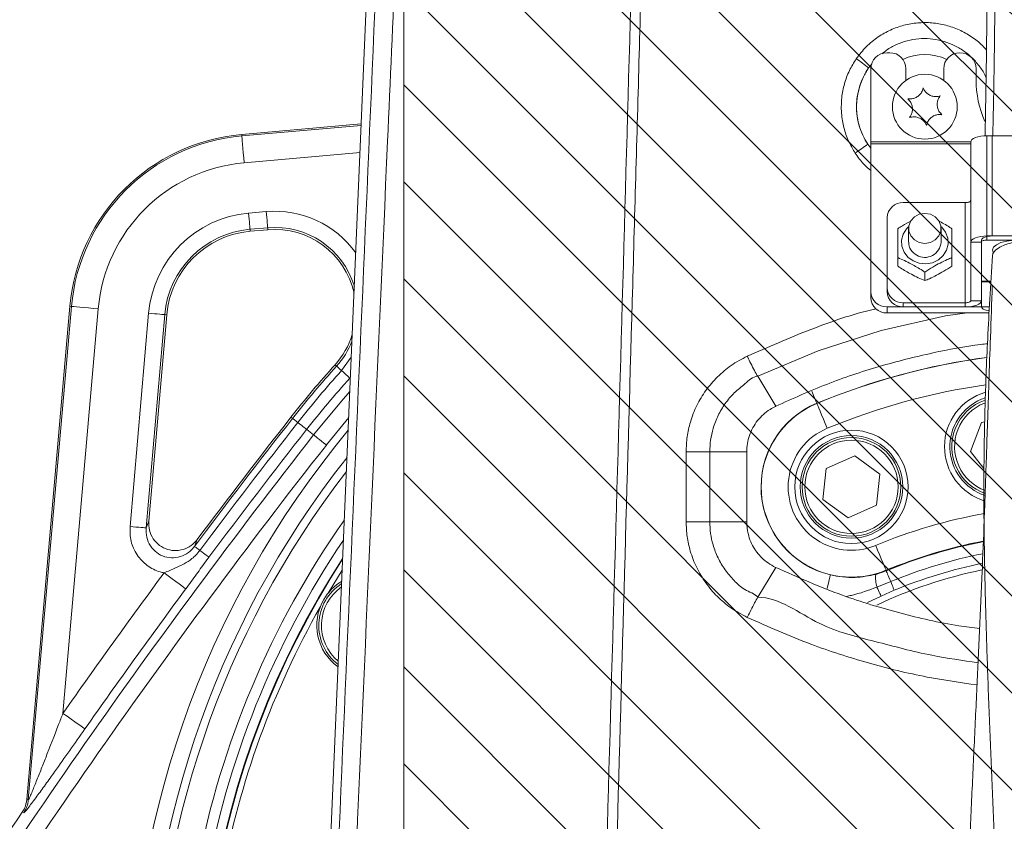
# Model space of a CAD drawing. Header units: millimetres. Extents: x 0 to 8410, y 0 to 5940.
# Tile 155 of 179: x 6741 to 6923, y 3218 to 3366. Entities that reach past the tile are written whole.
import ezdxf

# ---------------------------------------------------------------- set-up
doc = ezdxf.new("R2010")
doc.units = ezdxf.units.MM
doc.header["$LTSCALE"] = 10
doc.styles.add('SLDTEXTSTYLE0', font='TXT', dxfattribs={"width": 0.605})
doc.dimstyles.new('SLDDIMSTYLE0', dxfattribs={"dimtxt": 50, "dimasz": 50, "dimexe": 0, "dimexo": 0.0625, "dimgap": 12.5, "dimtad": 1, "dimtoh": 1, "dimdec": 1, "dimrnd": 1e-09, "dimzin": 12, "dimdsep": 46, "dimtxsty": 'SLDTEXTSTYLE0', "dimsah": 1, "dimcen": 0.09, "dimadec": 0, "dimazin": 0, "dimtfac": 1, "dimtofl": 0, "dimtmove": 0, "dimatfit": 3, "dimfxl": 0, "dimfrac": 2, "dimtolj": 1, "dimtzin": 12, "dimarcsym": 0})

# ---------------------------------------------------------------- blocks, each defined once
blk = doc.blocks.new('*D19')
at = {"color": 7, "linetype": 'Continuous', "lineweight": 0}
for q in [(6580.75, 3207.59), (7061.73, 3207.59)]:
    blk.add_line((6811.73, 3207.59), q, dxfattribs=at)
for points in [[(6811.73, 3207.59), (6861.73, 3200.09), (6861.73, 3215.09)], [(7061.73, 3207.59), (7011.73, 3215.09), (7011.73, 3200.09)]]:
    blk.add_solid(points, dxfattribs=at)
at = {"color": 7, "linetype": 'Continuous', "lineweight": 0, "insert": (6596.63, 3272.05), "char_height": 50, "attachment_point": 1, "style": 'SLDTEXTSTYLE0'}
blk.add_mtext('250', dxfattribs=at)

msp = doc.modelspace()

# ---------------------------------------------------------------- hatches: boundary and pattern name
at = {"linetype": 'Continuous'}
h = msp.add_hatch(dxfattribs=at)
h.set_pattern_fill('ANSI31', color=8, scale=4, angle=90, style=0)
h.paths.add_polyline_path([(6811.73, 4077.87), (6811.73, 3177.87), (7061.73, 3177.87), (7061.73, 4077.87)], flags=0)

# ---------------------------------------------------------------- linework, layer by layer
at = {"color": 7, "linetype": 'Continuous', "lineweight": 0}
for p, q in [((6811.73, 4077.87), (6811.73, 3177.87)), ((6809.45, 3477.87), (6796.86, 3183.86)), ((6901.73, 3359.87), (6901.23, 3359.87)), ((6898.23, 3356.87), (6898.23, 3343.35)), ((6904.73, 3354.74), (6904.73, 3356.87)), ((6911.73, 3356.87), (6911.73, 3354.74)), ((6917.73, 3354.87), (6917.73, 3356.87)), ((6803.83, 3346.68), (6781.68, 3344.74)), ((6953.73, 3344.48), (6919.73, 3344.48)), ((6920.73, 3344.48), (6952.73, 3344.48)), ((6898.23, 3343.35), (6898.23, 3342.98)), ((6898.23, 3342.98), (6898.23, 3315.61)), ((6916.73, 3324.81), (6916.73, 3343.36)), ((6915.73, 3332.12), (6904.23, 3332.12)), ((6901.23, 3316.36), (6901.23, 3329.34)), ((6786.53, 3327.09), (6783.25, 3326.81)), ((6905.23, 3327.34), (6905.23, 3324.79)), ((6911.23, 3324.79), (6911.23, 3327.34)), ((6918.73, 3317.55), (6918.73, 3325.19)), ((6953.73, 3325.94), (6919.73, 3325.94)), ((6953.73, 3325.19), (6919.73, 3325.19)), ((6920.73, 3325.94), (6952.73, 3325.94)), ((6916.73, 3324.81), (6916.73, 3313.95)), ((6918.73, 3324.81), (6918.73, 3313.95)), ((6903.23, 3321.93), (6903.23, 3320.35)), ((6913.23, 3321.93), (6913.23, 3320.35)), ((6908.23, 3319.25), (6908.23, 3317.68)), ((6901.23, 3315.61), (6901.23, 3316.36)), ((6918.73, 3317.55), (6920.46, 3317.55)), ((6918.73, 3312.82), (6918.73, 3317.47)), ((6918.73, 3317.47), (6920.45, 3317.47)), ((6898.23, 3315.61), (6898.23, 3314.48)), ((6749.87, 3312.92), (6741.88, 3221.63)), ((6901.23, 3312.82), (6920.19, 3312.82)), ((6915.73, 3313.57), (6904.23, 3313.57)), ((6915.73, 3312.82), (6904.23, 3312.82)), ((6767.8, 3311.35), (6764.46, 3273.17)), ((6901.23, 3311.7), (6920.13, 3311.7)), ((6877.27, 3299.96), (6880.63, 3294.43)), ((6877.27, 3299.96), (6877.27, 3299.96)), ((6880.58, 3294.4), (6880.63, 3294.43)), ((6916.67, 3286.05), (6918.76, 3291.43)), ((6918.76, 3291.43), (6919.32, 3291.52)), ((6889.98, 3282.91), (6895.27, 3285.24)), ((6895.27, 3285.24), (6899.92, 3281.82)), ((6919.19, 3282.91), (6916.67, 3286.05)), ((6889.36, 3277.17), (6889.98, 3282.91)), ((6899.92, 3281.82), (6899.3, 3276.09)), ((6918.7, 3278.17), (6919.37, 3277.92)), ((6894.01, 3273.76), (6889.36, 3277.17)), ((6899.3, 3276.09), (6894.01, 3273.76)), ((6800.3, 3264.1), (6797.67, 3259.79)), ((6877.29, 3259.06), (6880.63, 3264.57)), ((6880.63, 3264.57), (6880.58, 3264.59)), ((6877.29, 3259.06), (6877.29, 3259.06))]:
    msp.add_line(p, q, dxfattribs=at)
at = {"color": 8, "linetype": 'Continuous', "lineweight": 0}
for p, q in [((6898.4, 3357.73), (6897.82, 3357.05)), ((6781.71, 3344.46), (6803.82, 3346.4)), ((6781.71, 3344.46), (6781.68, 3344.74)), ((6919.73, 3325.94), (6919.73, 3344.48)), ((6920.73, 3344.48), (6920.73, 3325.94)), ((6897.65, 3342.94), (6898.23, 3342.2)), ((6916.73, 3343.35), (6898.23, 3343.35)), ((6916.73, 3342.98), (6898.23, 3342.98)), ((6803.61, 3341.37), (6782.14, 3339.49)), ((6915.73, 3313.57), (6915.73, 3332.12)), ((6782.96, 3330.16), (6786.24, 3330.45)), ((6786.5, 3327.47), (6783.22, 3327.18)), ((6783.22, 3327.18), (6783.25, 3326.81)), ((6786.5, 3327.47), (6786.53, 3327.09)), ((6919.73, 3325.94), (6919.73, 3325.19)), ((6918.73, 3324.81), (6916.73, 3324.81)), ((6742.15, 3221.54), (6750.14, 3312.9)), ((6755.12, 3312.46), (6748.56, 3237.57)), ((6750.14, 3312.9), (6749.87, 3312.92)), ((6901.23, 3312.82), (6901.23, 3311.7)), ((6904.23, 3313.57), (6904.23, 3312.82)), ((6915.73, 3312.82), (6915.73, 3313.57)), ((6916.73, 3313.95), (6918.73, 3313.95)), ((6760.99, 3272.16), (6764.44, 3311.65)), ((6767.43, 3311.39), (6763.97, 3271.9)), ((6767.43, 3311.39), (6767.8, 3311.35)), ((6800.18, 3301.02), (6801.98, 3303.48)), ((6799.26, 3301.85), (6798.98, 3302.1)), ((6888.24, 3294.95), (6888.23, 3294.97)), ((6791.11, 3292.17), (6790.81, 3292.4)), ((6801.51, 3292.33), (6797.37, 3287.25)), ((6793.72, 3290.12), (6795.01, 3289.1)), ((6868.4, 3285.99), (6875.24, 3285.97)), ((6763.97, 3271.9), (6764.46, 3273.17)), ((6868.4, 3273.04), (6875.24, 3273.02)), ((6773.43, 3269.74), (6772.94, 3268.47)), ((6899.15, 3263.29), (6901.08, 3263.95)), ((6901.04, 3264.05), (6901.08, 3263.95)), ((6901.91, 3261.95), (6899.37, 3260.95)), ((6902.57, 3260.35), (6900.12, 3259.29)), ((6900.12, 3259.29), (6897.6, 3258.11)), ((6741.88, 3221.63), (6742.15, 3221.54)), ((6741.3, 3219.16), (6741.03, 3219.26))]:
    msp.add_line(p, q, dxfattribs=at)
at = {"color": 8, "linetype": 'Continuous', "lineweight": 0, "flags": 128}
for points in [[(6781.71, 3344.46), (6781.72, 3344.32), (6781.75, 3344.01), (6781.79, 3343.54), (6781.84, 3342.92), (6781.91, 3342.17), (6781.98, 3341.33), (6782.06, 3340.43), (6782.14, 3339.49)], [(6782.96, 3330.16), (6783.01, 3329.6), (6783.06, 3329.06), (6783.1, 3328.55), (6783.14, 3328.11), (6783.17, 3327.74), (6783.2, 3327.45), (6783.21, 3327.26), (6783.22, 3327.18)], [(6786.24, 3330.45), (6786.29, 3329.89), (6786.34, 3329.34), (6786.38, 3328.84), (6786.42, 3328.39), (6786.45, 3328.02), (6786.48, 3327.74), (6786.49, 3327.55), (6786.5, 3327.47)], [(6911.21, 3327.71), (6911.37, 3327.56), (6912.08, 3326.63), (6912.49, 3325.55), (6912.54, 3324.41), (6912.25, 3323.3), (6911.64, 3322.31), (6910.75, 3321.52), (6909.65, 3321), (6908.44, 3320.78), (6907.21, 3320.89), (6906.07, 3321.32), (6905.1, 3322.02), (6904.39, 3322.95), (6903.98, 3324.03), (6903.92, 3325.18), (6904.21, 3326.29), (6904.83, 3327.28), (6905.26, 3327.71)], [(6750.14, 3312.9), (6750.28, 3312.89), (6750.59, 3312.86), (6751.07, 3312.82), (6751.69, 3312.76), (6752.43, 3312.7), (6753.27, 3312.62), (6754.18, 3312.54), (6755.12, 3312.46)], [(6767.43, 3311.39), (6767.34, 3311.39), (6767.15, 3311.41), (6766.87, 3311.43), (6766.5, 3311.47), (6766.05, 3311.51), (6765.55, 3311.55), (6765, 3311.6), (6764.44, 3311.65)], [(6916.07, 3311.7), (6912.08, 3311.16), (6900.14, 3308.44), (6888.49, 3304.69), (6877.27, 3299.96), (6877.27, 3299.96), (6877.27, 3299.96)], [(6800.18, 3301.02), (6799.99, 3301.19), (6799.81, 3301.35), (6799.66, 3301.49), (6799.53, 3301.61), (6799.42, 3301.71), (6799.34, 3301.78), (6799.29, 3301.83), (6799.26, 3301.85)], [(6800.18, 3301.02), (6800.51, 3300.73), (6800.8, 3300.47), (6801.05, 3300.23), (6801.27, 3300.04), (6801.45, 3299.88), (6801.59, 3299.75), (6801.68, 3299.67), (6801.72, 3299.63)], [(6795.01, 3289.1), (6800.17, 3295.38), (6801.71, 3297.15)], [(6887.29, 3297.24), (6887.35, 3297.1), (6887.63, 3296.41), (6887.87, 3295.83), (6888.06, 3295.39), (6888.18, 3295.1), (6888.23, 3294.97)], [(6888.24, 3294.95), (6888.29, 3294.82), (6888.41, 3294.53), (6888.59, 3294.09), (6888.83, 3293.52), (6889.12, 3292.83), (6889.44, 3292.05), (6889.79, 3291.21), (6890.15, 3290.34)], [(6792.09, 3291.4), (6791.88, 3291.56), (6791.69, 3291.71), (6791.53, 3291.83), (6791.39, 3291.94), (6791.28, 3292.03), (6791.19, 3292.1), (6791.13, 3292.15), (6791.11, 3292.17)], [(6792.09, 3291.4), (6792.43, 3291.13), (6792.74, 3290.89), (6793.01, 3290.67), (6793.24, 3290.49), (6793.43, 3290.34), (6793.57, 3290.23), (6793.67, 3290.16), (6793.72, 3290.12)], [(6797.37, 3287.25), (6796.92, 3287.6), (6796.49, 3287.94), (6796.1, 3288.25), (6795.74, 3288.53), (6795.45, 3288.76), (6795.23, 3288.93), (6795.08, 3289.05), (6795.01, 3289.1)], [(6864.01, 3273.04), (6864.01, 3276.31), (6864.01, 3279.58), (6864.01, 3285.99)], [(6868.4, 3285.99), (6868.4, 3282.72), (6868.4, 3279.45), (6868.4, 3273.04)], [(6864.01, 3273.04), (6864.63, 3273.04), (6865.25, 3273.04), (6865.86, 3273.04), (6866.45, 3273.04), (6867, 3273.04), (6867.52, 3273.04), (6867.99, 3273.04), (6868.4, 3273.04)], [(6763.97, 3271.9), (6763.89, 3271.9), (6763.7, 3271.92), (6763.42, 3271.95), (6763.04, 3271.98), (6762.6, 3272.02), (6762.09, 3272.06), (6761.55, 3272.11), (6760.99, 3272.16)], [(6899.13, 3268.66), (6899.49, 3267.79), (6899.84, 3266.95), (6900.16, 3266.17), (6900.45, 3265.48), (6900.68, 3264.9), (6900.87, 3264.46), (6900.99, 3264.18), (6901.04, 3264.05)], [(6772.94, 3268.47), (6772.97, 3268.45), (6773.03, 3268.4), (6773.12, 3268.34), (6773.23, 3268.25), (6773.37, 3268.15), (6773.54, 3268.02), (6773.73, 3267.88), (6773.94, 3267.72)], [(6773.94, 3267.72), (6774.29, 3267.46), (6774.6, 3267.23), (6774.88, 3267.02), (6775.11, 3266.84), (6775.31, 3266.7), (6775.45, 3266.59), (6775.55, 3266.52), (6775.6, 3266.48)], [(6767.31, 3263.57), (6768.06, 3263.01), (6768.8, 3262.47), (6769.47, 3261.97), (6770.07, 3261.52), (6770.57, 3261.15), (6770.96, 3260.87), (6771.21, 3260.68), (6771.32, 3260.6)], [(6890.14, 3260.66), (6890.21, 3260.97), (6890.39, 3261.7), (6890.53, 3262.3), (6890.64, 3262.76), (6890.71, 3263.07), (6890.75, 3263.2)], [(6901.08, 3263.95), (6901.11, 3263.89), (6901.15, 3263.77), (6901.23, 3263.59), (6901.32, 3263.36), (6901.44, 3263.08), (6901.58, 3262.75), (6901.73, 3262.37), (6901.91, 3261.95)], [(6902.57, 3260.35), (6902.55, 3260.4), (6902.51, 3260.49), (6902.45, 3260.63), (6902.38, 3260.82), (6902.28, 3261.05), (6902.17, 3261.31), (6902.05, 3261.62), (6901.91, 3261.95)], [(6900.12, 3259.29), (6900.1, 3259.34), (6900.05, 3259.44), (6899.99, 3259.59), (6899.9, 3259.78), (6899.79, 3260.02), (6899.67, 3260.29), (6899.53, 3260.61), (6899.37, 3260.95)], [(6748.56, 3237.57), (6749.34, 3237.03), (6750.08, 3236.51), (6750.77, 3236.02), (6751.38, 3235.59), (6751.89, 3235.24), (6752.28, 3234.96), (6752.54, 3234.78), (6752.65, 3234.7)]]:
    msp.add_lwpolyline(points, dxfattribs=at)
at = {"color": 7, "linetype": 'Continuous', "lineweight": 0, "flags": 128}
for points in [[(6919.73, 3344.48), (6919.15, 3344.46), (6918.59, 3344.39), (6918.07, 3344.29), (6917.61, 3344.15), (6917.24, 3343.98), (6916.96, 3343.79), (6916.79, 3343.57), (6916.73, 3343.36)], [(6916.73, 3332.49), (6916.72, 3332.42), (6916.66, 3332.35), (6916.57, 3332.28), (6916.44, 3332.23), (6916.29, 3332.18), (6916.12, 3332.15), (6915.93, 3332.12), (6915.73, 3332.12)], [(6908.23, 3324.56), (6909.26, 3324.73), (6910.16, 3325.21), (6910.83, 3325.95), (6911.19, 3326.86), (6911.19, 3327.82), (6910.83, 3328.73), (6910.16, 3329.47), (6909.26, 3329.95), (6908.23, 3330.12), (6907.21, 3329.95), (6906.31, 3329.47), (6905.64, 3328.73), (6905.28, 3327.82), (6905.28, 3326.86), (6905.64, 3325.95), (6906.31, 3325.21), (6907.21, 3324.73), (6908.23, 3324.56)], [(6919.73, 3325.94), (6919.15, 3325.91), (6918.59, 3325.85), (6918.07, 3325.75), (6917.61, 3325.61), (6917.24, 3325.44), (6916.96, 3325.24), (6916.79, 3325.03), (6916.73, 3324.81)], [(6918.73, 3325.19), (6918.77, 3325.33), (6918.89, 3325.47), (6919.07, 3325.6), (6919.32, 3325.72), (6919.62, 3325.81), (6919.97, 3325.88), (6920.34, 3325.92), (6920.73, 3325.94)], [(6919.73, 3325.19), (6919.54, 3325.18), (6919.35, 3325.16), (6919.18, 3325.12), (6919.03, 3325.08), (6918.9, 3325.02), (6918.81, 3324.96), (6918.75, 3324.88), (6918.73, 3324.81)], [(6920.92, 3322.86), (6920.89, 3322.89), (6920.74, 3323.39), (6920.94, 3323.88), (6921.49, 3324.33), (6922.34, 3324.71), (6923.43, 3324.99), (6924.69, 3325.15), (6926.01, 3325.18), (6926.95, 3325.12)], [(6920.74, 3322.29), (6920.84, 3322.71), (6921.3, 3323.32), (6922.1, 3323.89), (6923.2, 3324.38), (6924.56, 3324.76), (6926.11, 3325.03), (6927.78, 3325.17), (6929.49, 3325.17), (6931.16, 3325.03), (6932.71, 3324.76), (6934.07, 3324.38), (6935.17, 3323.89), (6935.97, 3323.32), (6936.43, 3322.71), (6936.53, 3322.16)], [(6916.73, 3313.95), (6916.72, 3313.88), (6916.66, 3313.8), (6916.57, 3313.74), (6916.44, 3313.68), (6916.29, 3313.64), (6916.12, 3313.6), (6915.93, 3313.58), (6915.73, 3313.57)], [(6918.73, 3313.95), (6918.68, 3313.73), (6918.51, 3313.52), (6918.23, 3313.32), (6917.86, 3313.15), (6917.4, 3313.01), (6916.88, 3312.91), (6916.32, 3312.85), (6915.73, 3312.82)], [(6920.14, 3312.11), (6919.97, 3312.13), (6919.62, 3312.2), (6919.32, 3312.29), (6919.07, 3312.41), (6918.89, 3312.54), (6918.77, 3312.68), (6918.73, 3312.82)], [(6864.01, 3285.99), (6864.63, 3285.99), (6865.25, 3285.99), (6865.85, 3285.99), (6866.44, 3285.99), (6867, 3285.99), (6867.51, 3285.99), (6867.98, 3285.99), (6868.4, 3285.99)]]:
    msp.add_lwpolyline(points, dxfattribs=at)
at = {"color": 7, "linetype": 'Continuous', "lineweight": 0}
for centre, radius in [((6908.23, 3349.87), 6), ((6894.64, 3279.5), 10.5), ((6894.64, 3279.5), 9.5), ((6894.64, 3279.5), 9.14)]:
    msp.add_circle(centre, radius, dxfattribs=at)
at = {"color": 8, "linetype": 'Continuous', "lineweight": 0}
msp.add_circle((6894.64, 3279.5), 8.64, dxfattribs=at)
at = {"color": 7, "linetype": 'Continuous', "lineweight": 0}
for centre, radius, start, end in [((6901.23, 3356.87), 3, 90, 180), ((6901.73, 3356.87), 3, 0, 90), ((6914.73, 3356.87), 3, 0, 180), ((6936.73, 3354.87), 19, 180, 203.9412), ((6784.73, 3309.87), 35, 95, 175), ((6904.13, 3329.22), 2.9, 87.9193, 177.7533), ((6787.84, 3312.15), 15, 12.3621, 95), ((6784.73, 3309.87), 17, 95, 175), ((6907.99, 3324.84), 2.75, 180.8829, 242.938), ((6908.24, 3324.97), 3, 239.7884, 356.5321), ((6904.13, 3316.47), 2.9, 182.2472, 272.0802), ((6901.13, 3315.72), 2.9, 182.2457, 272.0826), ((6901.13, 3314.6), 2.9, 182.2452, 272.0819), ((6904.13, 3315.72), 2.9, 182.246, 272.0826), ((6787.84, 3312.15), 15, 317.9543, 342.7344), ((6936.73, 3177.87), 185.5, 137.9543, 141.8733), ((6922.38, 3286.93), 10.5, 106.1442, 253.1833), ((6922.38, 3286.93), 9.5, 108.0716, 247.2019), ((6922.38, 3286.93), 9.14, 109.0766, 158.7655), ((7815.81, 2487.92), 1303, 141.87326, 143.12899), ((6922.38, 3286.93), 9.14, 158.7655, 250.9879), ((6936.73, 3177.87), 164.23, 146.0277, 242.2717), ((6936.73, 3177.87), 162.5, 147.038, 242.563), ((6936.73, 3177.87), 162.4, 147.098, 242.5738), ((6936.73, 3177.87), 162.5, 256.1739, 32.962), ((6936.73, 3177.87), 162.4, 260, 32.902), ((6936.73, 3177.87), 88.09, 101.7325, 115.1326), ((6805.1, 3253.87), 9.14, 122.5016, 232.5949), ((6805.1, 3253.87), 9.5, 120.9769, 150), ((6805.1, 3253.87), 9.5, 150, 234.1197), ((6936.73, 3177.87), 161.4, 150.5029, 169.4971), ((7815.81, 2487.92), 1300, 145.76652, 148.1822)]:
    msp.add_arc(centre, radius, start, end, dxfattribs=at)
at = {"color": 8, "linetype": 'Continuous', "lineweight": 0}
for centre, radius, start, end in [((6881.9, 3337.94), 24.87, 50.1937, 56.7743), ((6908.23, 3349.87), 9.65, 65.0845, 114.9155), ((6908.23, 3349.87), 12.65, 145.4026, 213.2271), ((6784.73, 3309.87), 34.72, 95, 175), ((6882.11, 3362.54), 25.01, 301.8637, 308.4088), ((6784.73, 3309.87), 29.73, 95, 175), ((6784.73, 3309.87), 20.37, 95, 175), ((6787.84, 3312.15), 18.37, 35.4219, 95), ((6784.73, 3309.87), 17.38, 95, 175), ((6787.84, 3312.15), 15.38, 16.9561, 95), ((6787.84, 3312.15), 15.38, 317.9543, 338.1404), ((6936.73, 3177.87), 126.75, 97.7146, 112.5), ((6936.73, 3177.87), 126.72, 97.7296, 112.5), ((6936.73, 3177.87), 185.12, 137.9543, 141.8733), ((6936.73, 3177.87), 183.88, 137.9543, 141.8733), ((6936.73, 3177.87), 181.81, 137.9543, 141.8733), ((6936.73, 3177.87), 121.73, 98.1312, 112.5), ((6894.64, 3279.5), 16.75, 112.5, 256.5609), ((6894.64, 3279.5), 16.72, 112.5, 292.5), ((6922.38, 3286.93), 8.64, 110.5507, 158.7655), ((7815.81, 2487.92), 1302.62, 141.87326, 143.1866), ((7815.81, 2487.92), 1301.38, 141.87326, 143.1866), ((7815.81, 2487.92), 1297.66, 141.87326, 148.15417), ((6936.73, 3177.87), 175.73, 140.3628, 181.2464), ((7815.81, 2487.92), 1299.31, 141.87326, 143.1866), ((6894.64, 3279.5), 11.73, 112.5, 292.5), ((6922.38, 3286.93), 8.64, 158.7655, 249.9815), ((7815.81, 2487.92), 1294.66, 141.87326, 148.15417), ((6936.73, 3177.87), 172.73, 141.6931, 181.2464), ((6936.73, 3177.87), 171.22, 142.401, 180), ((6936.73, 3177.87), 171.22, 254.3673, 37.599), ((6936.73, 3177.87), 98.27, 100.249, 112.5), ((6936.73, 3177.87), 166.22, 144.9253, 241.9286), ((6936.73, 3177.87), 93.28, 100.929, 112.5), ((6936.73, 3177.87), 93.17, 100.8338, 112.5), ((6936.73, 3177.87), 91.01, 101.2661, 112.5), ((6936.73, 3177.87), 89.28, 101.5345, 112.5), ((7815.81, 2487.92), 1304.22, 143.50738, 144.9153), ((6904.59, 3262.63), 5.48, 173.1283, 197.8273), ((7815.81, 2487.92), 1299.23, 143.50738, 144.9153), ((6805.1, 3253.87), 8.64, 124.8551, 230.2415), ((6737.16, 3221.98), 5.01, 325.8051, 354.9587)]:
    msp.add_arc(centre, radius, start, end, dxfattribs=at)
for points, knots in [([(6849.33, 3213.2), (6851.43, 3287.09), (6853.87, 3372.87), (6856.63, 3470.56), (6857.63, 3506.22), (6859.36, 3567.99), (6860.97, 3625.49), (6862.46, 3678.7), (6863.09, 3701.5), (6863.73, 3724.31), (6864.37, 3747.14), (6865.88, 3800.36), (6868.26, 3883.95), (6870.41, 3959.92), (6871.49, 3997.9)], [0, 0, 0, 0, 0.282282, 0.327725, 0.37318, 0.418634, 0.564187, 0.593308, 0.62244, 0.651565, 0.680674, 0.709776, 0.854888, 1, 1, 1, 1]), ([(6873.52, 3997.84), (6872.44, 3959.86), (6870.3, 3883.89), (6867.94, 3800.3), (6866.41, 3747.08), (6865.76, 3724.25), (6865.1, 3701.44), (6864.45, 3678.65), (6862.92, 3625.42), (6861.17, 3564.65), (6859.21, 3496.26), (6857.91, 3450.7), (6856.62, 3405.13), (6855.32, 3359.54), (6853.51, 3295.55), (6852.13, 3246.75), (6851.18, 3213.15)], [0, 0, 0, 0, 0.145116, 0.290232, 0.319333, 0.34844, 0.377563, 0.406693, 0.435813, 0.581429, 0.639447, 0.697474, 0.755519, 0.813573, 0.871614, 1, 1, 1, 1]), ([(6799.57, 3212.21), (6803.02, 3291.18), (6806.67, 3374.93), (6810.51, 3463.46), (6810.93, 3473.02), (6811.15, 3477.8)], [0, 0, 0, 0, 0.891983, 0.945991, 1, 1, 1, 1]), ([(6814.63, 3477.36), (6814.29, 3469.92), (6813.61, 3455.06), (6812.64, 3432.75), (6811.01, 3395.56), (6807.78, 3322.59), (6804.88, 3257.06), (6802.98, 3213.83)], [0, 0, 0, 0, 0.08464, 0.169296, 0.253953, 0.507908, 1, 1, 1, 1]), ([(6895.53, 3358.75), (6896.12, 3359.51), (6897.3, 3361.04), (6899.49, 3362.81), (6901.85, 3364.14), (6904.33, 3365.02), (6906.92, 3365.46), (6909.54, 3365.47), (6912.14, 3365.03), (6914.62, 3364.17), (6916.9, 3362.87), (6918.61, 3361.59), (6919.42, 3360.64), (6919.66, 3360.36)], [0, 0, 0, 0, 0.103659, 0.207314, 0.301374, 0.395432, 0.489536, 0.583641, 0.677771, 0.771902, 0.86602, 0.960139, 1, 1, 1, 1]), ([(6919.59, 3355.2), (6919.53, 3355.36), (6919.21, 3356.16), (6918.3, 3357.49), (6916.9, 3359.08), (6915.22, 3360.42), (6913.35, 3361.45), (6911.32, 3362.15), (6909.22, 3362.51), (6907.08, 3362.5), (6904.98, 3362.14), (6902.97, 3361.41), (6901.4, 3360.6), (6900.61, 3359.91), (6900.35, 3359.69)], [0, 0, 0, 0, 0.022226, 0.114289, 0.209025, 0.301161, 0.39597, 0.488125, 0.582957, 0.675013, 0.769743, 0.861621, 0.95616, 1, 1, 1, 1]), ([(6895.32, 3341.3), (6894.94, 3341.92), (6894.12, 3343.31), (6893.27, 3345.66), (6892.73, 3348.46), (6892.73, 3351.33), (6893.28, 3354.13), (6894.17, 3356.58), (6895.08, 3358.04), (6895.53, 3358.75)], [0, 0, 0, 0, 0.118594, 0.26057, 0.402541, 0.579642, 0.721835, 0.864026, 1, 1, 1, 1]), ([(6897.82, 3357.05), (6897.46, 3356.48), (6896.72, 3355.3), (6896, 3353.32), (6895.55, 3351.05), (6895.55, 3348.73), (6895.99, 3346.46), (6896.68, 3344.56), (6897.35, 3343.45), (6897.65, 3342.94)], [0, 0, 0, 0, 0.136053, 0.278219, 0.420383, 0.597397, 0.739359, 0.881323, 1, 1, 1, 1]), ([(6898.23, 3338.05), (6897.79, 3338.43), (6896.67, 3339.38), (6895.82, 3340.58), (6895.32, 3341.3)], [0, 0, 0, 0, 0.402595, 1, 1, 1, 1]), ([(6875.33, 3303.7), (6879.17, 3305.37), (6886.87, 3308.71), (6894.92, 3311.5), (6899.11, 3312.44), (6899.19, 3312.46)], [0, 0, 0, 0, 0.494265, 0.990492, 1, 1, 1, 1]), ([(6864.01, 3285.99), (6864.05, 3286.92), (6864.12, 3288.78), (6864.78, 3291.68), (6865.91, 3294.59), (6867.61, 3297.42), (6869.76, 3299.91), (6872.32, 3302.1), (6874.31, 3303.15), (6875.33, 3303.7)], [0, 0, 0, 0, 0.125699, 0.251398, 0.399249, 0.547104, 0.695271, 0.84344, 1, 1, 1, 1]), ([(6877.27, 3299.96), (6877.27, 3299.96), (6876.38, 3299.96), (6874.93, 3298.49), (6872.88, 3296.99), (6871.21, 3294.96), (6869.88, 3292.74), (6868.73, 3289.77), (6868.4, 3287.44), (6868.4, 3285.99), (6868.4, 3285.99)], [0, 0, 0, 0, 0.000004, 0.157733, 0.306256, 0.454777, 0.602329, 0.749881, 0.999997, 1, 1, 1, 1]), ([(6875.35, 3255.33), (6874.3, 3255.89), (6872.29, 3256.97), (6869.71, 3259.18), (6867.57, 3261.69), (6865.89, 3264.52), (6864.77, 3267.43), (6864.13, 3270.29), (6864.05, 3272.12), (6864.01, 3273.04)], [0, 0, 0, 0, 0.160221, 0.308761, 0.457294, 0.604926, 0.752545, 0.876278, 1, 1, 1, 1]), ([(6868.4, 3273.04), (6868.4, 3273.04), (6868.4, 3271.6), (6868.73, 3269.3), (6869.86, 3266.35), (6871.17, 3264.11), (6872.87, 3262.16), (6874.78, 3260.26), (6876.68, 3259.76), (6877.29, 3259.06), (6877.29, 3259.06)], [0, 0, 0, 0, 0.000003, 0.246053, 0.393414, 0.540786, 0.689687, 0.838594, 0.999995, 1, 1, 1, 1]), ([(6767.31, 3263.57), (6767.06, 3263.63), (6765.95, 3263.89), (6764.09, 3264.84), (6762.2, 3266.83), (6761.01, 3269.39), (6760.99, 3271.24), (6760.99, 3272.16)], [0, 0, 0, 0, 0.0647858, 0.2942262, 0.5275624, 0.7638356, 1, 1, 1, 1]), ([(6763.97, 3271.9), (6763.97, 3271.31), (6763.97, 3270.14), (6764.7, 3268.52), (6765.88, 3267.25), (6767.4, 3266.48), (6769.09, 3266.27), (6770.74, 3266.65), (6772.07, 3267.44), (6772.69, 3268.17), (6772.94, 3268.47)], [0, 0, 0, 0, 0.134242, 0.267434, 0.397853, 0.525479, 0.652064, 0.779729, 0.9101, 1, 1, 1, 1]), ([(6767.31, 3263.57), (6768.01, 3263.88), (6769.26, 3264.43), (6771.03, 3265.21), (6772.29, 3266.02), (6773.25, 3266.88), (6773.7, 3267.43), (6773.94, 3267.72)], [0, 0, 0, 0, 0.292853, 0.514288, 0.734887, 0.856631, 1, 1, 1, 1]), ([(6775.6, 3266.48), (6775.47, 3266.31), (6775.01, 3265.69), (6774.24, 3264.63), (6773, 3262.89), (6771.99, 3261.51), (6771.32, 3260.6)], [0, 0, 0, 0, 0.084876, 0.313798, 0.545045, 1, 1, 1, 1]), ([(6890.75, 3263.2), (6891.5, 3263.06), (6893.02, 3262.75), (6895.84, 3262.63), (6897.87, 3263.04), (6899.15, 3263.29)], [0, 0, 0, 0, 0.26586, 0.540695, 1, 1, 1, 1]), ([(6899.37, 3260.95), (6897.82, 3260.37), (6895.96, 3259.67), (6894.02, 3259.28), (6893.71, 3259.22)], [0, 0, 0, 0, 0.8385499, 1, 1, 1, 1]), ([(6877.29, 3259.06), (6877.29, 3259.06), (6881.26, 3259.06), (6888.04, 3253.54), (6898.99, 3250.93), (6908.79, 3248.26), (6915.24, 3247.35), (6918.09, 3246.95)], [0, 0, 0, 0, 0.000001, 0.290005, 0.543702, 0.797804, 1, 1, 1, 1]), ([(6917.9, 3242.82), (6914.82, 3243.27), (6908.02, 3244.24), (6897.74, 3246.8), (6886.55, 3250.36), (6879.24, 3253.6), (6875.35, 3255.33)], [0, 0, 0, 0, 0.209749, 0.461528, 0.712909, 1, 1, 1, 1]), ([(6742.15, 3221.54), (6742.17, 3221.55), (6742.19, 3221.58), (6742.36, 3221.9), (6742.79, 3222.89), (6743.53, 3224.71), (6744.44, 3226.99), (6745.85, 3230.58), (6747.23, 3234.13), (6748.3, 3236.88), (6748.56, 3237.57)], [0, 0, 0, 0, 0.028337, 0.04851, 0.11909, 0.251015, 0.389384, 0.527947, 0.880458, 1, 1, 1, 1]), ([(6752.65, 3234.7), (6751.7, 3233.36), (6749.81, 3230.67), (6747.36, 3227.21), (6745.32, 3224.37), (6743.67, 3222.1), (6742.35, 3220.34), (6741.51, 3219.3), (6741.37, 3219.21), (6741.3, 3219.16)], [0, 0, 0, 0, 0.21297, 0.425702, 0.558043, 0.690062, 0.832522, 0.924605, 1, 1, 1, 1])]:
    msp.add_open_spline(points, degree=3, knots=knots, dxfattribs=at)
at = {"color": 7, "linetype": 'Continuous', "lineweight": 0}
for points, knots in [([(6922.28, 3460.67), (6922.26, 3460.69), (6922.18, 3460.75), (6922.1, 3460.4), (6922.01, 3459.49), (6921.9, 3457.93), (6921.8, 3455.77), (6921.72, 3453.02), (6921.65, 3449.75), (6921.59, 3446.09), (6921.54, 3442.22), (6921.52, 3438.31), (6921.52, 3434.31), (6921.56, 3429.92), (6921.5, 3424.73), (6921.47, 3418.71), (6921.46, 3412.22), (6921.46, 3405.78), (6921.43, 3399.76), (6921.38, 3392.39), (6921.33, 3383.65), (6921.26, 3373.72), (6921.18, 3364.65), (6921.06, 3356.35), (6920.94, 3349.72), (6920.85, 3345.85), (6920.82, 3344.48)], [0, 0, 0, 0, 0.015206, 0.063925, 0.109987, 0.153609, 0.19531, 0.235505, 0.274042, 0.310598, 0.344774, 0.376237, 0.40473, 0.435413, 0.471541, 0.512552, 0.556345, 0.599332, 0.638082, 0.673851, 0.743603, 0.808704, 0.867445, 0.92065, 0.971828, 1, 1, 1, 1]), ([(6920.75, 3446.29), (6920.72, 3446.31), (6920.64, 3446.34), (6920.55, 3445.8), (6920.44, 3444.56), (6920.35, 3442.71), (6920.28, 3440.51), (6920.22, 3438.17), (6920.18, 3435.51), (6920.14, 3432.31), (6920.1, 3428.62), (6920.09, 3424.54), (6920.06, 3419.85), (6920.02, 3414.52), (6920, 3408.68), (6919.98, 3403.16), (6919.96, 3398.09), (6919.93, 3392.88), (6919.9, 3387.04), (6919.86, 3380.18), (6919.8, 3372.65), (6919.71, 3364.08), (6919.59, 3354.83), (6919.47, 3348.03), (6919.4, 3344.67), (6919.39, 3344.45)], [0, 0, 0, 0, 0.033199, 0.088198, 0.139111, 0.186415, 0.219971, 0.252096, 0.282908, 0.31243, 0.349677, 0.384112, 0.416786, 0.463959, 0.508828, 0.55076, 0.589844, 0.624954, 0.669958, 0.723456, 0.781872, 0.84198, 0.91952, 0.994787, 1, 1, 1, 1]), ([(6907.92, 3353.36), (6907.84, 3353.08), (6907.71, 3352.6), (6907.21, 3351.98), (6906.64, 3351.57), (6905.99, 3351.34), (6905.46, 3351.29), (6905.16, 3351.33), (6905.06, 3351.34)], [0, 0, 0, 0, 0.23557, 0.408148, 0.581142, 0.745073, 0.917187, 1, 1, 1, 1]), ([(6911.1, 3351.89), (6910.82, 3351.82), (6910.33, 3351.69), (6909.55, 3351.81), (6908.91, 3352.1), (6908.38, 3352.55), (6908.07, 3352.99), (6907.96, 3353.27), (6907.92, 3353.36)], [0, 0, 0, 0, 0.235556, 0.408142, 0.58114, 0.74507, 0.917178, 1, 1, 1, 1]), ([(6905.06, 3351.34), (6905.26, 3351.13), (6905.61, 3350.78), (6905.9, 3350.04), (6905.97, 3349.34), (6905.84, 3348.66), (6905.62, 3348.17), (6905.43, 3347.93), (6905.37, 3347.85)], [0, 0, 0, 0, 0.235572, 0.408152, 0.581138, 0.745071, 0.917185, 1, 1, 1, 1]), ([(6911.41, 3348.4), (6911.21, 3348.61), (6910.86, 3348.97), (6910.57, 3349.7), (6910.5, 3350.41), (6910.62, 3351.08), (6910.85, 3351.57), (6911.04, 3351.81), (6911.1, 3351.89)], [0, 0, 0, 0, 0.235572, 0.408152, 0.581138, 0.745071, 0.917185, 1, 1, 1, 1]), ([(6905.37, 3347.85), (6905.65, 3347.93), (6906.14, 3348.05), (6906.92, 3347.93), (6907.56, 3347.64), (6908.09, 3347.2), (6908.4, 3346.76), (6908.51, 3346.48), (6908.55, 3346.39)], [0, 0, 0, 0, 0.235555, 0.408138, 0.581142, 0.745071, 0.917178, 1, 1, 1, 1]), ([(6908.55, 3346.39), (6908.63, 3346.66), (6908.76, 3347.14), (6909.26, 3347.76), (6909.83, 3348.18), (6910.48, 3348.41), (6911.01, 3348.45), (6911.31, 3348.41), (6911.41, 3348.4)], [0, 0, 0, 0, 0.23557, 0.408148, 0.581142, 0.745073, 0.917187, 1, 1, 1, 1]), ([(6905.7, 3328.72), (6905.16, 3328.44), (6904.32, 3328.01), (6903.52, 3327.47), (6903.23, 3327.28)], [0, 0, 0, 0, 0.643881, 1, 1, 1, 1]), ([(6903.23, 3321.93), (6903.23, 3322.52), (6903.23, 3324.1), (6903.23, 3325.95), (6903.23, 3327.02), (6903.23, 3327.28)], [0, 0, 0, 0, 0.3032435, 0.8244105, 1, 1, 1, 1]), ([(6910.76, 3328.76), (6911.44, 3328.39), (6912.29, 3327.93), (6913.08, 3327.39), (6913.23, 3327.28)], [0, 0, 0, 0, 0.807861, 1, 1, 1, 1]), ([(6913.23, 3327.28), (6913.23, 3326.8), (6913.23, 3325.49), (6913.23, 3323.62), (6913.23, 3322.27), (6913.23, 3321.93)], [0, 0, 0, 0, 0.303243, 0.824408, 1, 1, 1, 1]), ([(6920.74, 3322.3), (6920.58, 3319.61), (6920.27, 3314.49), (6919.88, 3307.17), (6919.58, 3300.57), (6919.39, 3294.71), (6919.27, 3289.66), (6919.21, 3285.48), (6919.18, 3282.15), (6919.17, 3279.34), (6919.18, 3274.25), (6919.27, 3266.23), (6919.53, 3255.32), (6919.91, 3243.78), (6920.37, 3232.04), (6920.88, 3220.14), (6921.33, 3209.86), (6921.67, 3201.42), (6921.91, 3195), (6922.11, 3189.27), (6922.28, 3183.75), (6922.43, 3177.86), (6922.56, 3171.21), (6922.64, 3163.99), (6922.65, 3156.79), (6922.58, 3149.81), (6922.43, 3143.15), (6922.2, 3136.81), (6921.89, 3130.98), (6921.54, 3125.79), (6921.12, 3120.62), (6920.56, 3114.99), (6919.79, 3108.52), (6918.79, 3101.75), (6917.63, 3095.21), (6916.38, 3089.31), (6915.07, 3083.93), (6913.66, 3078.91), (6912.14, 3074.09), (6910.13, 3068.45), (6907.43, 3061.84), (6903.77, 3054.28), (6900.01, 3047.86), (6896.57, 3042.8), (6893.87, 3039.22), (6891.19, 3035.97), (6888, 3032.39), (6884.38, 3028.72), (6880.7, 3025.34), (6877.37, 3022.47), (6873.97, 3019.67), (6869.99, 3016.54), (6865.35, 3013.01), (6859.99, 3009.02), (6854.14, 3004.69), (6847.85, 2999.93), (6841.24, 2994.69), (6834.2, 2988.66), (6827.46, 2982.22), (6821.19, 2975.34), (6816.12, 2968.94), (6813.15, 2964.54), (6811.9, 2962.69)], [0, 0, 0, 0, 0.019989, 0.038044, 0.054247, 0.068583, 0.080943, 0.091013, 0.098918, 0.105085, 0.111322, 0.13555, 0.162757, 0.189421, 0.21801, 0.246436, 0.274198, 0.29121, 0.306502, 0.319913, 0.33205, 0.345932, 0.361933, 0.37959, 0.397594, 0.413622, 0.42979, 0.445549, 0.459482, 0.47208, 0.483388, 0.497222, 0.513424, 0.531215, 0.547633, 0.562545, 0.576062, 0.589012, 0.601706, 0.614316, 0.634638, 0.65674, 0.680077, 0.693691, 0.70562, 0.716076, 0.727514, 0.744014, 0.757383, 0.76744, 0.778813, 0.792007, 0.807077, 0.824219, 0.844004, 0.86369, 0.885544, 0.909609, 0.935967, 0.958391, 0.982463, 1, 1, 1, 1]), ([(6824.74, 2953.7), (6825.94, 2955.51), (6828.65, 2959.56), (6833.21, 2965.31), (6838.22, 2970.76), (6843.06, 2975.44), (6847.78, 2979.6), (6852.27, 2983.3), (6856.43, 2986.56), (6859.98, 2989.25), (6863.07, 2991.56), (6866.89, 2994.37), (6871.73, 2997.94), (6877.09, 3001.95), (6882, 3005.77), (6886.43, 3009.38), (6890.92, 3013.27), (6895.33, 3017.41), (6899.2, 3021.41), (6902.39, 3024.99), (6905.04, 3028.17), (6907.68, 3031.55), (6910.53, 3035.48), (6913.8, 3040.43), (6917.19, 3046.19), (6920.44, 3052.49), (6923.34, 3058.92), (6925.88, 3065.43), (6928.15, 3072.16), (6930.15, 3079.09), (6931.99, 3086.63), (6933.68, 3095.04), (6934.95, 3102.87), (6935.86, 3109.8), (6936.46, 3115.21), (6936.93, 3120.14), (6937.26, 3124.27), (6937.49, 3127.57), (6937.66, 3130.19), (6937.81, 3132.92), (6937.98, 3136.31), (6938.15, 3140.72), (6938.3, 3145.93), (6938.4, 3151.45), (6938.45, 3157.16), (6938.44, 3162.95), (6938.39, 3169.22), (6938.27, 3175.9), (6938.12, 3182.05), (6937.97, 3187.19), (6937.85, 3190.92), (6937.75, 3193.82), (6937.66, 3196.28), (6937.53, 3199.81), (6937.33, 3205), (6937.03, 3212.16), (6936.67, 3220.51), (6936.26, 3230.03), (6935.83, 3240.71), (6935.49, 3249.93), (6935.28, 3257.14), (6935.17, 3261.76), (6935.09, 3265.74), (6935.04, 3269.03), (6935, 3271.68), (6934.99, 3273.76), (6934.97, 3275.76), (6934.97, 3278.27), (6934.97, 3281.77), (6935.01, 3286.33), (6935.11, 3291.87), (6935.3, 3298.32), (6935.6, 3305.57), (6936.02, 3313.61), (6936.36, 3319.21), (6936.53, 3322.16)], [0, 0, 0, 0, 0.016996, 0.038082, 0.057234, 0.074594, 0.090236, 0.105869, 0.119361, 0.130703, 0.139969, 0.148814, 0.166818, 0.185652, 0.199613, 0.2141, 0.229194, 0.244914, 0.26049, 0.272018, 0.281932, 0.292403, 0.304883, 0.319169, 0.337728, 0.355559, 0.372515, 0.390356, 0.407255, 0.424702, 0.443042, 0.463581, 0.4866, 0.50004, 0.513647, 0.525486, 0.535349, 0.543183, 0.548951, 0.554021, 0.562569, 0.572973, 0.58526, 0.599362, 0.611853, 0.625425, 0.640075, 0.6558, 0.672144, 0.683047, 0.691729, 0.698189, 0.703278, 0.708874, 0.722855, 0.739457, 0.758801, 0.780993, 0.805888, 0.833254, 0.845475, 0.85638, 0.865675, 0.873403, 0.879601, 0.884302, 0.888103, 0.893722, 0.901977, 0.912771, 0.925967, 0.941386, 0.95886, 0.978363, 1, 1, 1, 1]), ([(6903.23, 3321.93), (6903.64, 3321.76), (6904.45, 3321.42), (6905.99, 3320.61), (6907.28, 3319.9), (6908.08, 3319.36), (6908.23, 3319.25)], [0, 0, 0, 0, 0.244943, 0.500121, 0.904934, 1, 1, 1, 1]), ([(6907.89, 3031.89), (6908.35, 3032.34), (6909.66, 3033.62), (6911.54, 3035.58), (6913.58, 3037.8), (6915.55, 3040.03), (6917.71, 3042.61), (6920.68, 3046.38), (6924.19, 3051.31), (6927.91, 3057.36), (6931.23, 3063.64), (6934.09, 3070.03), (6936.63, 3076.63), (6938.91, 3083.48), (6941.08, 3090.97), (6943.2, 3099.35), (6944.9, 3107.15), (6946.22, 3113.95), (6947.13, 3119.11), (6947.87, 3123.67), (6948.43, 3127.43), (6948.85, 3130.38), (6949.18, 3132.82), (6949.53, 3135.56), (6949.97, 3139.13), (6950.49, 3143.79), (6951.04, 3149.26), (6951.51, 3154.67), (6951.9, 3159.82), (6952.21, 3164.57), (6952.49, 3169.59), (6952.73, 3174.87), (6952.92, 3180.25), (6953.05, 3185.26), (6953.12, 3189.5), (6953.16, 3192.76), (6953.18, 3195.38), (6953.18, 3197.73), (6953.19, 3201.29), (6953.16, 3206.5), (6953.07, 3213.67), (6952.9, 3222.04), (6952.61, 3231.66), (6952.21, 3242.48), (6951.84, 3252.15), (6951.56, 3259.98), (6951.4, 3265.29), (6951.29, 3269.44), (6951.23, 3272.57), (6951.19, 3274.81), (6951.17, 3276.59), (6951.15, 3278.33), (6951.13, 3280.58), (6951.12, 3283.82), (6951.15, 3288.16), (6951.24, 3293.52), (6951.42, 3299.81), (6951.74, 3306.93), (6952.18, 3314.86), (6952.54, 3320.39), (6952.73, 3323.3)], [0, 0, 0, 0, 0.0070088, 0.0195399, 0.0290852, 0.0392649, 0.0512385, 0.0648688, 0.0901955, 0.1152199, 0.1391462, 0.1637817, 0.1870847, 0.211245, 0.2368788, 0.2657023, 0.2979548, 0.3167712, 0.3347995, 0.350173, 0.3628036, 0.3726216, 0.3797604, 0.3872575, 0.399943, 0.4154219, 0.433732, 0.4543054, 0.4690703, 0.4846749, 0.5011169, 0.5183911, 0.5364898, 0.5538435, 0.567281, 0.5778453, 0.5855742, 0.5927351, 0.6006455, 0.6202, 0.6431813, 0.6700238, 0.7009229, 0.7356655, 0.7738802, 0.7935593, 0.8105972, 0.8247134, 0.8334406, 0.8406138, 0.8462642, 0.8506167, 0.8573733, 0.8678509, 0.8819186, 0.8993968, 0.9200575, 0.9436978, 0.9703012, 1, 1, 1, 1]), ([(6908.23, 3319.25), (6908.73, 3319.57), (6910.09, 3320.44), (6911.82, 3321.35), (6912.95, 3321.81), (6913.23, 3321.93)], [0, 0, 0, 0, 0.303246, 0.824418, 1, 1, 1, 1]), ([(6908.23, 3317.68), (6907.83, 3317.84), (6907.02, 3318.19), (6905.48, 3319), (6904.19, 3319.7), (6903.39, 3320.25), (6903.23, 3320.35)], [0, 0, 0, 0, 0.244943, 0.500121, 0.904934, 1, 1, 1, 1]), ([(6913.23, 3320.35), (6912.74, 3320.04), (6911.38, 3319.17), (6909.65, 3318.26), (6908.52, 3317.79), (6908.23, 3317.68)], [0, 0, 0, 0, 0.3032406, 0.8244156, 1, 1, 1, 1]), ([(6920.73, 3316.78), (6920.62, 3313.59), (6920.4, 3307.61), (6920.1, 3299.16), (6919.86, 3291.83), (6919.67, 3286), (6919.52, 3281.6), (6919.42, 3278.46), (6919.32, 3275.79), (6919.14, 3270.89), (6918.83, 3263.14), (6918.36, 3252.61), (6917.84, 3241.47), (6917.3, 3230.16), (6916.77, 3218.69), (6916.32, 3208.79), (6915.94, 3200.69), (6915.65, 3194.55), (6915.39, 3189.04), (6915.12, 3183.68), (6914.82, 3177.93), (6914.47, 3171.42), (6914.06, 3164.37), (6913.64, 3157.59), (6913.21, 3151.27), (6912.77, 3145.47), (6912.31, 3139.86), (6911.83, 3134.66), (6911.36, 3130.04), (6910.89, 3125.86), (6910.39, 3121.64), (6909.69, 3116.33), (6908.71, 3109.77), (6907.43, 3102.47), (6905.97, 3095.48), (6904.4, 3089.1), (6902.72, 3083.24), (6900.9, 3077.74), (6898.89, 3072.37), (6896.58, 3066.93), (6893.91, 3061.31), (6890.81, 3055.61), (6887.63, 3050.57), (6884.64, 3046.39), (6882, 3043.04), (6879.19, 3039.79), (6876.31, 3036.74), (6873.56, 3034.07), (6871.33, 3032.03), (6869.38, 3030.32), (6867.5, 3028.74), (6865.46, 3027.06), (6863.2, 3025.26), (6860.34, 3023.04), (6856.81, 3020.37), (6852.47, 3017.15), (6847.59, 3013.54), (6842.12, 3009.45), (6836.1, 3004.8), (6829.59, 2999.48), (6822.7, 2993.32), (6816.12, 2986.73), (6810.01, 2979.75), (6805.19, 2973.47), (6802.36, 2969.28), (6801.25, 2967.63)], [0, 0, 0, 0, 0.024444, 0.045909, 0.064484, 0.079995, 0.089826, 0.097448, 0.10353, 0.109776, 0.134019, 0.16122, 0.187906, 0.216464, 0.244809, 0.272509, 0.289373, 0.30447, 0.317698, 0.329867, 0.34392, 0.360087, 0.377805, 0.395812, 0.410097, 0.424477, 0.438724, 0.45165, 0.463092, 0.473088, 0.482877, 0.494695, 0.512937, 0.53237, 0.55032, 0.56681, 0.582202, 0.596871, 0.611297, 0.626543, 0.642878, 0.659944, 0.677602, 0.69007, 0.700771, 0.711703, 0.724415, 0.734409, 0.742532, 0.748847, 0.755239, 0.762301, 0.770057, 0.778526, 0.79138, 0.805738, 0.822026, 0.840381, 0.860865, 0.88354, 0.908473, 0.935763, 0.95896, 0.983816, 1, 1, 1, 1]), ([(6919.83, 3305.98), (6919.43, 3305.94), (6916.02, 3305.59), (6909.29, 3304.28), (6899.73, 3301.9), (6889.99, 3298.63), (6883.75, 3295.83), (6880.63, 3294.43)], [0, 0, 0, 0, 0.029543, 0.249968, 0.499844, 0.750118, 1, 1, 1, 1]), ([(6877.27, 3299.96), (6877.08, 3300.28), (6876.7, 3300.94), (6876.04, 3302.23), (6875.58, 3303.18), (6875.36, 3303.63), (6875.33, 3303.7)], [0, 0, 0, 0, 0.34658, 0.693156, 0.954958, 1, 1, 1, 1]), ([(6880.58, 3294.4), (6880.23, 3294.23), (6878.97, 3293.57), (6877.12, 3291.86), (6875.59, 3289.1), (6875.24, 3287.01), (6875.24, 3285.97), (6875.24, 3285.97)], [0, 0, 0, 0, 0.111254, 0.408453, 0.704195, 0.999989, 1, 1, 1, 1]), ([(6875.24, 3285.97), (6875.24, 3284.89), (6875.24, 3282.74), (6875.24, 3279.5), (6875.24, 3276.26), (6875.24, 3274.1), (6875.24, 3273.02), (6875.24, 3273.02)], [0, 0, 0, 0, 0.249968, 0.49994, 0.749917, 0.999894, 1, 1, 1, 1]), ([(6773.43, 3269.74), (6773.18, 3269.45), (6772.56, 3268.74), (6771.24, 3267.97), (6769.6, 3267.62), (6767.92, 3267.83), (6766.4, 3268.6), (6765.22, 3269.85), (6764.48, 3271.44), (6764.46, 3272.6), (6764.46, 3273.17)], [0, 0, 0, 0, 0.0884536, 0.2181246, 0.3462188, 0.4740561, 0.6030959, 0.7343207, 0.8671939, 1, 1, 1, 1]), ([(6875.24, 3273.02), (6875.3, 3272.29), (6875.42, 3270.51), (6876.26, 3268.63), (6877.53, 3266.81), (6878.79, 3265.56), (6880.1, 3264.85), (6880.58, 3264.59)], [0, 0, 0, 0, 0.2092622, 0.5054446, 0.5709495, 0.846017, 1, 1, 1, 1]), ([(6880.63, 3264.57), (6884.71, 3262.76), (6892.18, 3259.45), (6903.59, 3256.06), (6912.12, 3254.05), (6917.1, 3253.45), (6918.39, 3253.3)], [0, 0, 0, 0, 0.33791, 0.619453, 0.902062, 1, 1, 1, 1]), ([(6875.35, 3255.33), (6875.39, 3255.41), (6875.6, 3255.85), (6876.06, 3256.8), (6876.72, 3258.08), (6877.1, 3258.73), (6877.29, 3259.06)], [0, 0, 0, 0, 0.050973, 0.30595, 0.652978, 1, 1, 1, 1]), ([(6741.03, 3219.26), (6741.19, 3219.51), (6741.63, 3220.23), (6741.78, 3221.08), (6741.88, 3221.63)], [0, 0, 0, 0, 0.33956, 1, 1, 1, 1])]:
    msp.add_open_spline(points, degree=3, knots=knots, dxfattribs=at)

# ---------------------------------------------------------------- dimensions: what is measured, and where the dimension line sits
dim = msp.add_linear_dim(base=(7061.73, 3207.59), p1=(6811.73, 3177.87), p2=(7061.73, 3177.87), angle=0, dimstyle='SLDDIMSTYLE0', dxfattribs=at)
dim.commit()
dim.dimension.update_dxf_attribs({"geometry": '*D19', "text_midpoint": (6653.92, 3207.59), "dimtype": 160})

doc.saveas('drawing.dxf')
